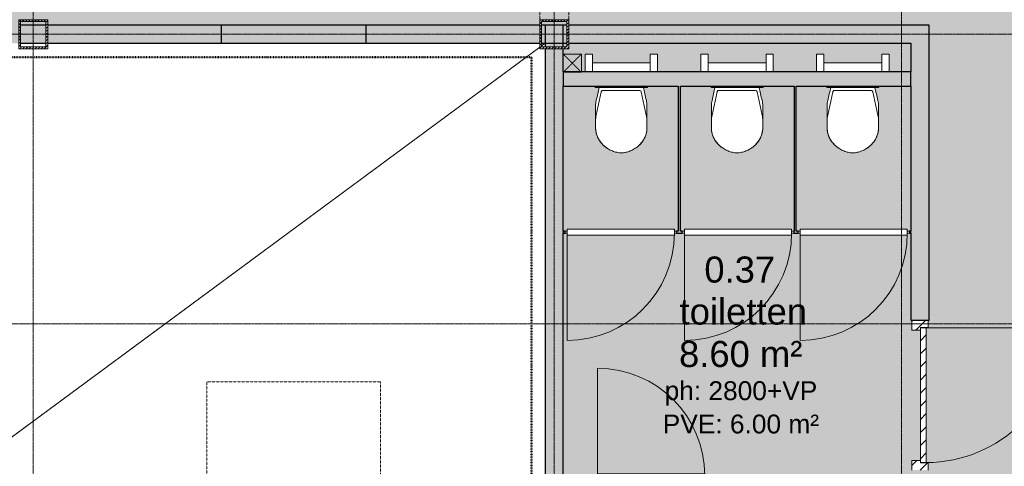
# Model space of a CAD drawing. Header units: millimetres. Extents: x -8912 to 113501, y 3237 to 48799.
# Tile 67 of 137: x 57720 to 64524, y 25116 to 28200. Entities that reach past the tile are written whole.
import ezdxf

# ---------------------------------------------------------------- set-up
doc = ezdxf.new("R2010")
doc.units = ezdxf.units.MM
for name, pattern in [('Hidden', [7.14375, 4.7625, -2.38125]), ('THO_brandwerende scheiding 30 min', [1.9, 0.7, -1.2]), ('THO_hhidden', [2.5, 1.5, -1]), ('THO_stramienlijn', [20, 17, -1.5, 0, -1.5])]:
    doc.linetypes.add(name, pattern=pattern)
for name, color, linetype, lineweight in [('A-AREA-IDEN', 7, 'Continuous', 13), ('A-AREA-PATT', 7, 'Continuous', 13), ('A-DETL-GENF', 7, 'Continuous', 13), ('A-DOOR', 7, 'Continuous', 13), ('A-GENM', 7, 'Continuous', 13), ('A-WALL', 7, 'Continuous', 25), ('A-WALL-PATT', 7, 'Continuous', 25), ('I-WALL', 7, 'Continuous', 18), ('P-SANR-FIXT', 7, 'Continuous', 13), ('S-COLS', 7, 'Continuous', 13), ('S-GRID', 7, 'Continuous', 13)]:
    doc.layers.add(name, color=color, linetype=linetype, lineweight=lineweight)
doc.layers.add('A-DETL', color=7, linetype='Continuous', lineweight=13, true_color=0x00a600)
doc.styles.add('Arial_2', font='arial.ttf', dxfattribs={"height": 180})
doc.styles.add('Arial_5', font='arial.ttf', dxfattribs={"height": 130})
pattern_1 = [(135, (25607.25, -39884.136), (-45.25483, -45.25483), [])]

# ---------------------------------------------------------------- blocks, each defined once
blk = doc.blocks.new('NLRS_33_GM_WPB_vloeropening schacht rechthoek_gen_tho - 10675x7875-2231571-01 1e verdieping _plotview_')
at = {"layer": 'A-GENM'}
for p, q in [((37.5, 27.7), (10637.5, 7847.3)), ((10650, 7856.6), (10675, 7875))]:
    blk.add_line(p, q, dxfattribs=at)
at = {"layer": 'A-GENM', "linetype": 'THO_hhidden'}
for p, q in [((37.5, 27.7), (10637.5, 7847.3)), ((10650, 7856.6), (10675, 7875))]:
    blk.add_line(p, q, dxfattribs=at)
blk = doc.blocks.new('NLRS_74_PF_UN_wandtoilet combinatie compleet hoog _950x2400_ 0l8atrse_gen_bcb - wandtoilet combinatie compleet hoog _950x2400_-1932330-01 1e verdieping _plotview_')
at = {"layer": 'P-SANR-FIXT'}
for p, q in [((-250, 0), (-200, 0)), ((-250, -122.5), (-250, 0)), ((-200, 0), (-200, -122.5)), ((200, 0), (250, 0)), ((200, -122.5), (200, 0)), ((250, 0), (250, -122.5)), ((-150, -60), (-200, -60)), ((-150, -60), (150, -60)), ((200, -60), (150, -60)), ((-180, -222.5), (-180, -229.8)), ((-180, -229.8), (-170, -229.8)), ((-180, -229.8), (-179.7, -229.8)), ((-138.2, -259.4), (-173, -420.9)), ((170, -229.8), (-170, -229.8)), ((128.4, -251.5), (-128.4, -251.5)), ((-114, -229.8), (-114, -231)), ((-114, -231), (-84.4, -231)), ((-84.4, -231), (-84.4, -229.8)), ((0.2, -231), (-84.4, -231)), ((-0.1, -231), (2.1, -231)), ((0.2, -231), (0.2, -229.8)), ((2.1, -229.8), (2.1, -231)), ((84.4, -231), (2.1, -231)), ((84.4, -229.8), (84.4, -231)), ((84.4, -231), (114, -231)), ((114, -229.8), (114, -231)), ((173, -420.9), (138.2, -259.4)), ((170, -229.8), (180, -229.8)), ((179.7, -229.8), (180, -229.8)), ((180, -229.8), (180, -222.5)), ((-177.5, -355.9), (-177.5, -365.7)), ((-177.5, -365.7), (-177.5, -463)), ((177.5, -365.7), (177.5, -355.9)), ((177.5, -463), (177.5, -365.7)), ((-177.5, -463), (-177.5, -507)), ((177.5, -507), (177.5, -463))]:
    blk.add_line(p, q, dxfattribs=at)
at = {"layer": 'P-SANR-FIXT', "flags": 128}
for points in [[(-141.3, -610.2), (-145.3, -605), (-149.1, -599.6), (-152.7, -594.1), (-156.1, -588.4), (-159.2, -582.6), (-162.1, -576.7), (-164.8, -570.6), (-167.2, -564.5), (-169.4, -558.3), (-171.3, -551.9), (-172.9, -545.6), (-174.4, -539.1), (-175.5, -532.6), (-176.4, -526.1), (-177, -519.5), (-177.4, -512.9), (-177.5, -507.1)], [(177.5, -507.1), (177.4, -513.6), (177, -520.2), (176.3, -526.8), (175.4, -533.3), (174.2, -539.8), (172.8, -546.3), (171.1, -552.6), (169.1, -559), (166.9, -565.2), (164.5, -571.3), (161.8, -577.3), (158.9, -583.2), (155.7, -589), (152.3, -594.7), (148.7, -600.2), (144.8, -605.6), (141.3, -610.2)], [(-127.2, -625.8), (-132.2, -620.7), (-137, -615.3), (-141.3, -610.2)], [(141.3, -610.2), (136.6, -615.8), (131.8, -621.1), (127.2, -625.8)], [(0, -682.5), (-7.9, -681.9), (-15.8, -680.9), (-23.6, -679.7), (-31.3, -678.1), (-39, -676.2), (-46.6, -674), (-54.2, -671.5), (-61.6, -668.7), (-68.9, -665.7), (-76, -662.3), (-83.1, -658.6), (-89.9, -654.7), (-96.6, -650.5), (-103.2, -646), (-109.5, -641.3), (-115.7, -636.3), (-121.6, -631.1), (-127.2, -625.8)], [(127.2, -625.8), (121.4, -631.3), (115.5, -636.5), (109.3, -641.5), (102.9, -646.2), (96.4, -650.6), (89.7, -654.8), (82.8, -658.8), (75.8, -662.4), (68.6, -665.8), (61.3, -668.8), (53.9, -671.6), (46.4, -674.1), (38.7, -676.3), (31.1, -678.2), (23.3, -679.7), (15.5, -681), (7.6, -681.9), (0, -682.5)]]:
    blk.add_lwpolyline(points, dxfattribs=at)
at = {"layer": 'P-SANR-FIXT'}
for centre, radius, start, end in [((-2407.3, 232.6), 2301.5, 346.11051, 348.40855), ((-128.4, -261.5), 10, 90, 167.83081), ((-128.4, -261.5), 10, 141.88721, 167.83081), ((-128.4, -261.5), 10, 90, 128.91541), ((128.4, -261.5), 10, 12.16919, 90), ((128.4, -261.5), 10, 38.11279, 90), ((2407.3, 232.6), 2301.5, 191.59145, 193.88949), ((-27.5, -355.9), 150, 166.11051, 180), ((27.5, -355.9), 150, 0, 13.88949), ((22.5, -463), 200, 167.83081, 180), ((-22.5, -463), 200, 360, 12.16919), ((-12.5, -507), 165, 180.00389, 209.78859), ((-12.5, -507.1), 165, 180, 193.99326), ((12.4, -507), 165, 330.21141, 359.99611), ((12.5, -507.1), 165, 346.00674, 360), ((-12.5, -507.1), 165, 198.5148, 208.01235), ((10, -489.3), 193.4, 211.02501, 267.02148), ((-12.5, -507.1), 165, 212.85975, 218.70628), ((-0.8, -497.7), 180, 218.70628, 225.40129), ((-10.1, -489.3), 193.4, 272.97852, 328.97499), ((0.8, -497.7), 180, 314.59871, 321.29372), ((12.5, -507.1), 165, 321.29372, 327.14025), ((12.5, -507.1), 165, 331.98765, 341.4852), ((11.8, -484.9), 198, 225.40129, 229.9115), ((-11.8, -484.9), 198, 310.0885, 314.59871)]:
    blk.add_arc(centre, radius, start, end, dxfattribs=at)
blk = doc.blocks.new('NLRS_32_DO_WPB_binnen deurkozijn hout_gen_tho - enkele deur_ rechtsdraaiend-V75-01 1e verdieping _plotview_')
at = {"layer": 'A-DOOR'}
h = blk.add_hatch(dxfattribs=at)
h.set_pattern_fill('FP_76', color=256, style=0, pattern_type=2)
h.set_pattern_definition(pattern_1)
h.paths.add_polyline_path([(-450, -54), (-467, -54), (-467, 0), (-517, 0), (-517, -114), (-450, -114)])
at = {"layer": 'A-GENM'}
h = blk.add_hatch(dxfattribs=at)
h.set_pattern_fill('FP_76', color=256, style=0, pattern_type=2)
h.set_pattern_definition(pattern_1)
h.paths.add_polyline_path([(517, -114), (517, 0), (467, 0), (467, -54), (450, -54), (450, -114), (465, -114)])
at = {"layer": 'A-DOOR'}
for p, q in [((-467, 0), (-517, 0)), ((-467, -54), (-467, 0)), ((467, -54), (467, 0)), ((467, 0), (517, 0)), ((-465, -54), (-467, -54)), ((-450, -114), (-450, -54)), ((450, -114), (450, -54)), ((465, -54), (467, -54)), ((-517, -114), (-450, -114)), ((517, -114), (450, -114))]:
    blk.add_line(p, q, dxfattribs=at)
blk = doc.blocks.new('NLRS_32_DO_UN_deur_gen_tho - dichte deur_ rechtsdraaiend-V76-01 1e verdieping _plotview_')
at = {"layer": 'A-GENM'}
h = blk.add_hatch(dxfattribs=at)
h.set_pattern_fill('FP_77', color=256, style=0, pattern_type=2)
h.set_pattern_definition([(135, (25607.25, -39870.136), (-45.25483, -45.25483), [])])
h.paths.add_polyline_path([(465, 0), (-465, 0), (-465, -40), (465, -40)])
at = {"layer": 'A-DETL-GENF'}
for p, q in [((-465, 0), (-465, 930)), ((-465, 0), (465, 0)), ((-465, -40), (-465, 0)), ((-465, -40), (465, -40)), ((465, -40), (465, 0))]:
    blk.add_line(p, q, dxfattribs=at)
blk.add_arc((-465, 0), 930, 360, 90, dxfattribs=at)
at = {"layer": 'A-GENM', "lineweight": 18}
for p, q in [((465, 0), (-465, 0)), ((-465, 0), (-465, -40)), ((465, -40), (465, 0)), ((-465, -40), (465, -40))]:
    blk.add_line(p, q, dxfattribs=at)
blk = doc.blocks.new('NLRS_28_SCO_UN_koker_gen_bcb - K200_200_12_5-V137-01 1e verdieping _plotview_')
at = {"layer": 'S-COLS'}
h = blk.add_hatch(dxfattribs=at)
h.set_pattern_fill('FP_140', color=256, style=0, pattern_type=2)
h.set_pattern_definition([(45, (-37299.636, -28100.02), (-21.213203, 21.213203), []), (45, (-37299.636, -28079.02), (-21.213203, 21.213203), [])])
h.paths.add_polyline_path([(100, -100), (100, 100), (-100, 100), (-100, -100), (-55.9, -100)])
h.paths.add_polyline_path([(-87.5, -87.5), (-87.5, 87.5), (87.5, 87.5), (87.5, -87.5), (-55.9, -87.5)])
at = {"layer": 'S-COLS', "lineweight": 18}
for p, q in [((-100, 100), (100, 100)), ((-100, -100), (-100, 100)), ((-87.5, 87.5), (-87.5, -87.5)), ((87.5, 87.5), (-87.5, 87.5)), ((87.5, -87.5), (87.5, 87.5)), ((100, 100), (100, -100)), ((100, -100), (-100, -100)), ((-87.5, -87.5), (87.5, -87.5))]:
    blk.add_line(p, q, dxfattribs=at)
blk = doc.blocks.new('NLRS_28_SCO_UN_koker_gen_bcb - K200_200_12_5-V138-01 1e verdieping _plotview_')
at = {"layer": 'S-COLS'}
h = blk.add_hatch(dxfattribs=at)
h.set_pattern_fill('FP_141', color=256, style=0, pattern_type=2)
h.set_pattern_definition([(45, (-33699.636, -28100.02), (-21.213203, 21.213203), []), (45, (-33699.636, -28079.02), (-21.213203, 21.213203), [])])
h.paths.add_polyline_path([(-100, -100), (100, -100), (100, 100), (-100, 100), (-100, 76.9)])
h.paths.add_polyline_path([(87.5, -87.5), (-87.5, -87.5), (-87.5, 87.5), (87.5, 87.5), (87.5, 76.9)])
at = {"layer": 'S-COLS', "lineweight": 18}
for p, q in [((-100, 100), (100, 100)), ((-100, -100), (-100, 100)), ((-87.5, 87.5), (-87.5, -87.5)), ((87.5, 87.5), (-87.5, 87.5)), ((87.5, -87.5), (87.5, 87.5)), ((100, 100), (100, -100)), ((100, -100), (-100, -100)), ((-87.5, -87.5), (87.5, -87.5))]:
    blk.add_line(p, q, dxfattribs=at)
blk = doc.blocks.new('NLRS_33_GM_WPB_vloeropening schacht rechthoek_gen_tho - 1200x1200 _daklicht_-2230806-01 1e verdieping _plotview_')
at = {"layer": 'A-GENM', "linetype": 'THO_hhidden'}
for p, q in [((1200, -1200), (1200, 0)), ((0, 0), (0, -1200)), ((1200, 0), (0, 0)), ((0, -1200), (1200, -1200))]:
    blk.add_line(p, q, dxfattribs=at)
blk = doc.blocks.new('NLRS_32_DO_WB_ontwerp binnendeurkozijn hout 9p2jp60z_gen_bcb - ontwerp binnendeurkozijn hout-2331165-01 1e verdieping _plotview_')
at = {"layer": 'A-DOOR'}
h = blk.add_hatch(dxfattribs=at)
h.set_pattern_fill('FP_165', color=256, style=0, pattern_type=2)
h.set_pattern_definition([(45, (-37759.636, -26732.51), (-45.25483, 45.25483), [])])
h.paths.add_polyline_path([(385, -7.5), (385, 7.5), (370, 7.5), (370, -7.5)])
for p, q in [((-385, 7.5), (-370, 7.5)), ((-370, -20), (-370, 20)), ((-370, 20), (370, 20)), ((-370, 7.5), (-370, -7.5)), ((370, 20), (370, -20)), ((370, -7.5), (370, 7.5)), ((370, 7.5), (385, 7.5)), ((-370, -7.5), (-385, -7.5)), ((-370, -747.5), (-370, -7.5)), ((370, -20), (-370, -20)), ((385, -7.5), (370, -7.5))]:
    blk.add_line(p, q, dxfattribs=at)
blk.add_arc((-370, -7.5), 740, 270, 0, dxfattribs=at)
blk = doc.blocks.new('NLRS_32_DO_WB_ontwerp binnendeurkozijn hout 9p2jp60z_gen_bcb - ontwerp binnendeurkozijn hout-V161-01 1e verdieping _plotview_')
at = {"layer": 'A-DOOR'}
h = blk.add_hatch(dxfattribs=at)
h.set_pattern_fill('FP_166', color=256, style=0, pattern_type=2)
h.set_pattern_definition([(45, (-38569.636, -26732.51), (-45.25483, 45.25483), [])])
h.paths.add_polyline_path([(385, -7.5), (385, 7.5), (370, 7.5), (370, -7.5)])
for p, q in [((-385, 7.5), (-370, 7.5)), ((-370, -20), (-370, 20)), ((-370, 20), (370, 20)), ((-370, 7.5), (-370, -7.5)), ((370, 20), (370, -20)), ((370, -7.5), (370, 7.5)), ((370, 7.5), (385, 7.5)), ((-370, -7.5), (-385, -7.5)), ((-370, -747.5), (-370, -7.5)), ((370, -20), (-370, -20)), ((385, -7.5), (370, -7.5))]:
    blk.add_line(p, q, dxfattribs=at)
blk.add_arc((-370, -7.5), 740, 270, 0, dxfattribs=at)
blk = doc.blocks.new('NLRS_32_DO_WB_ontwerp binnendeurkozijn hout 9p2jp60z_gen_bcb - ontwerp binnendeurkozijn hout-V162-01 1e verdieping _plotview_')
at = {"layer": 'A-DOOR'}
for p, q in [((-385, 7.5), (-370, 7.5)), ((-370, -20), (-370, 20)), ((-370, 20), (370, 20)), ((-370, 7.5), (-370, -7.5)), ((370, 20), (370, -20)), ((370, -7.5), (370, 7.5)), ((370, 7.5), (385, 7.5)), ((-370, -7.5), (-385, -7.5)), ((-370, -747.5), (-370, -7.5)), ((370, -20), (-370, -20)), ((385, -7.5), (370, -7.5))]:
    blk.add_line(p, q, dxfattribs=at)
blk.add_arc((-370, -7.5), 740, 270, 0, dxfattribs=at)
blk = doc.blocks.new('NLRS_32_DO_WB_ontwerp binnendeurkozijn hout 9p2jp60z_gen_bcb - ontwerp binnendeurkozijn hout-V171-01 1e verdieping _plotview_')
at = {"layer": 'A-DOOR'}
h = blk.add_hatch(dxfattribs=at)
h.set_pattern_fill('FP_174', color=256, style=0, pattern_type=2)
h.set_pattern_definition([(45, (-37969.636, -25045.25), (-45.25483, 45.25483), [])])
h.paths.add_polyline_path([(385, -7.5), (385, 7.5), (370, 7.5), (370, -7.5)])
for p, q in [((-370, 747.5), (-370, 7.5)), ((-370, 7.5), (-385, 7.5)), ((370, 20), (-370, 20)), ((-370, 20), (-370, -20)), ((-370, -7.5), (-370, 7.5)), ((370, -20), (370, 20)), ((385, 7.5), (370, 7.5)), ((370, 7.5), (370, -7.5)), ((-385, -7.5), (-370, -7.5)), ((-370, -20), (370, -20)), ((370, -7.5), (385, -7.5))]:
    blk.add_line(p, q, dxfattribs=at)
blk.add_arc((-370, 7.5), 740, 360, 90, dxfattribs=at)
blk = doc.blocks.new('NLRS_33_GM_WPB_vloeropening schacht rechthoek_gen_tho - 125x125-2338696-01 1e verdieping _plotview_')
at = {"layer": 'A-GENM', "linetype": 'THO_hhidden', "true_color": 0xc8fac8}
blk.add_hatch(color=254, dxfattribs=at).paths.add_polyline_path([(125, -125), (125, 0), (0, 0), (0, -125)])
at = {"layer": 'A-GENM'}
for p, q in [((125, 0), (0, 0)), ((0, 0), (0, -125)), ((125, -125), (125, 0)), ((0, -125), (125, -125))]:
    blk.add_line(p, q, dxfattribs=at)
at = {"layer": 'A-GENM', "linetype": 'THO_hhidden'}
for p, q in [((0, 0), (0, -125)), ((125, 0), (0, 0)), ((0, 0), (125, -125)), ((0, -125), (125, 0)), ((125, -125), (125, 0)), ((0, -125), (125, -125))]:
    blk.add_line(p, q, dxfattribs=at)

msp = doc.modelspace()

# ---------------------------------------------------------------- hatches: boundary and pattern name
at = {"layer": 'A-AREA-PATT', "true_color": 0xf6e6fa}
h = msp.add_hatch(color=7, dxfattribs=at)
h.paths.add_polyline_path([(64099.0353158, 15804.3693044), (65929.0353158, 15804.3693044), (65929.0353158, 15861.3693044), (65996.0353158, 15861.3693044), (65996.0353158, 15866.8693044), (67951.5353158, 15866.8693044), (67951.5353158, 17666.8693044), (68551.5353158, 17666.8693044), (68551.5353158, 18966.0111644), (68557.0353158, 18966.0111644), (68557.0353158, 19033.0111644), (68614.0353158, 19033.0111644), (68614.0353158, 19933.0111644), (68557.0353158, 19933.0111644), (68557.0353158, 20000.0111644), (68514.0353158, 20000.0321658), (68514.0353158, 20037.5), (66024.0353158, 20037.5), (66024.0353158, 22073.5), (66029.5353158, 22073.5), (66029.5353158, 22123.5), (66083.5353158, 22123.5), (66083.5353158, 22125.5), (66043.5353158, 22125.5), (66043.5353158, 23055.5), (66083.5353158, 23055.5), (66083.5353158, 23057.5), (66029.5353158, 23057.5), (66029.5353158, 23107.5), (66024.0353158, 23107.5), (66024.0353158, 25090.25), (66029.5353158, 25090.25), (66029.5353158, 25140.25), (66083.5353158, 25140.25), (66083.5353158, 25142.25), (66043.5353158, 25142.25), (66043.5353158, 26072.25), (66083.5353158, 26072.25), (66083.5353158, 26074.25), (66029.5353158, 26074.25), (66029.5353158, 26124.25), (66024.0353158, 26124.25), (66024.0353158, 28200), (67226.5353158, 28200), (67226.5353158, 28201.5), (67961.5353158, 28201.5), (67961.5353158, 28200), (68714.0353158, 28200.0209407), (68714.0353158, 28162.5), (72114.0353158, 28162.5), (72114.0353158, 28200.0209407), (72314.0353158, 28200.0209407), (72314.0353158, 28162.5), (75714.0353158, 28162.5), (75714.0353158, 28200.0209407), (75757.0353158, 28200.0209407), (75757.0353158, 28266.9999392), (75814.0353158, 28266.9999392), (75814.0353158, 29166.9999392), (75757.0353158, 29166.9999392), (75757.0353158, 29233.9999392), (75751.5353158, 29233.9999392), (75751.5353158, 30037.5), (65656.8880595, 30037.5), (65656.8880595, 30100), (64256.8880595, 30100), (64256.8880595, 30037.5), (54276.5353158, 30037.5), (54276.5353158, 29234), (54271.0353158, 29234), (54271.0353158, 29167), (54214.0353158, 29167), (54214.0353158, 28267), (54271.0353158, 28267), (54271.0353158, 28200.0208799), (54314.0353158, 28200), (54314.0353158, 28162.5), (57714.0353158, 28162.5), (57714.0353158, 28200.0208799), (57914.0353158, 28200.0208799), (57914.0353158, 28162.5), (61314.0353158, 28162.5), (61314.0353158, 28200.0208799), (61514.0353158, 28200.0208799), (61514.0353158, 28162.5), (64004.0353158, 28162.5), (64004.0353158, 26124.25), (63998.5353158, 26124.25), (63998.5353158, 26074.25), (63944.5353158, 26074.25), (63944.5353158, 26072.25), (63984.5353158, 26072.25), (63984.5353158, 25142.25), (63944.5353158, 25142.25), (63944.5353158, 25140.25), (63998.5353158, 25140.25), (63998.5353158, 25090.25), (64004.0353158, 25090.25), (64004.0353158, 23107.5), (63998.5353158, 23107.5), (63998.5353158, 23057.5), (63944.5353158, 23057.5), (63944.5353158, 23055.5), (63984.5353158, 23055.5), (63984.5353158, 22125.5), (63944.5353158, 22125.5), (63944.5353158, 22123.5), (63998.5353158, 22123.5), (63998.5353158, 22073.5), (64004.0353158, 22073.5), (64004.0353158, 20037.5), (61514.0353158, 20037.4999392), (61514.0353158, 20000.032105), (61314.0353158, 20000.032105), (61314.0353158, 20037.5), (57914.0353158, 20037.5), (57914.0353158, 20000.032105), (57714.0353158, 20000.032105), (57714.0353158, 20037.5), (54314.0353158, 20037.5), (54314.0353158, 20000.032105), (54271.0353158, 20000.0112251), (54271.0353158, 19933.0112251), (54214.0353158, 19933.0112251), (54214.0353158, 19033.0112251), (54271.0353158, 19033.0112251), (54271.0353158, 18966.0112251), (54276.5353158, 18966.0112251), (54276.5353158, 18162.5), (54314.0353158, 18162.5), (54314.0353158, 18100), (55714.0353158, 18100), (55714.0353158, 18162.5), (57914.0353158, 18162.5), (57914.0353158, 18157), (57981.0353158, 18157), (57981.0353158, 18100), (59811.0353158, 18100), (59811.0353158, 18157), (59878.0353158, 18157), (59878.0353158, 18162.5), (61476.5353158, 18162.5), (61476.5353158, 17666.8693044), (62076.5353158, 17666.8693044), (62076.5353158, 15866.8693044), (64032.0353158, 15866.8693044), (64032.0353158, 15861.3693044), (64099.0353158, 15861.3693044)])
h.paths.add_polyline_path([(65682.653845, 17066.8693044), (63619.0353158, 17066.8693044), (63619.0353158, 18266.8693044), (66409.0353158, 18266.8693044), (66409.0353158, 17066.8693044), (66058.8736123, 17066.8693044)])
h.paths.add_polyline_path([(61428.2416161, 20012.532105), (61501.5353158, 20012.532105), (61501.5353158, 20037.4999392), (61326.5353158, 20037.5), (61326.5353158, 20012.532105), (61414.0353158, 20012.532105)])
h.paths.add_polyline_path([(57726.5353158, 20012.532105), (57901.5353158, 20012.532105), (57901.5353158, 20037.5), (57726.5353158, 20037.5)])
h.paths.add_polyline_path([(54301.5353158, 20012.532105), (54301.5353158, 20037.5), (54276.5353158, 20037.5), (54276.5353158, 20012.532105)])
h.paths.add_polyline_path([(68549.7226902, 20012.5321658), (68551.5353158, 20012.5321658), (68551.5353158, 20037.5), (68526.5353158, 20037.5), (68526.5353158, 20012.5321658)])
h.paths.add_polyline_path([(63944.5353158, 22140.5), (63944.5353158, 23040.5), (63941.5353158, 23040.5), (63941.5353158, 22140.5)])
h.paths.add_polyline_path([(66083.5353158, 22140.5), (66086.5353158, 22140.5), (66086.5353158, 23040.5), (66083.5353158, 23040.5)])
h.paths.add_polyline_path([(63941.5353158, 25157.25), (63944.5353158, 25157.25), (63944.5353158, 26057.25), (63941.5353158, 26057.25), (63941.5353158, 25832.9106568)])
h.paths.add_polyline_path([(66083.5353158, 25157.25), (66086.5353158, 25157.25), (66086.5353158, 26057.25), (66083.5353158, 26057.25), (66083.5353158, 25249.8037543)])
h.paths.add_polyline_path([(61476.5353158, 28162.5), (61501.5353158, 28162.5), (61501.5353158, 28187.5208799), (61326.5353158, 28187.5208799), (61326.5353158, 28162.5), (61414.0353158, 28162.5)])
h.paths.add_polyline_path([(75751.5353158, 28162.5), (75751.5353158, 28187.5209407), (75726.5353158, 28187.5209407), (75726.5353158, 28162.5)])
h.paths.add_polyline_path([(57901.5353158, 28162.5), (57901.5353158, 28187.5208799), (57726.5353158, 28187.5208799), (57726.5353158, 28162.5)])
h.paths.add_polyline_path([(72301.5353158, 28162.5), (72301.5353158, 28187.5209407), (72126.5353158, 28187.5209407), (72126.5353158, 28162.5)])
h.paths.add_polyline_path([(54301.5353158, 28162.5), (54301.5353158, 28187.5208799), (54276.5353158, 28187.5208799), (54276.5353158, 28162.5)])
h.paths.add_polyline_path([(68701.5353158, 28162.5), (68701.5353158, 28187.5209407), (68546.5353158, 28187.5209407), (68546.5353158, 28162.5), (68676.5359307, 28162.5)])
h.paths.add_polyline_path([(67891.3404525, 28206.5), (67888.6771263, 28209), (67892.369833, 28207.5750321)])
h.paths.add_polyline_path([(67310.7164249, 28204), (67301.1036467, 28205.0448705), (67294.5864211, 28206.5), (67299.8703833, 28208.5798247), (67301.1036467, 28207.626292), (67306.4840599, 28208.3048714), (67319.1811549, 28209), (67885.046864, 28207.9337606), (67891.3404525, 28206.5), (67885.046864, 28204.5885316), (67881.5865717, 28205.1502384), (67872.6538946, 28204.6959378), (67871.2495773, 28204.8117748), (67865.5549835, 28204), (67311.4313755, 28204)])
h.paths.add_polyline_path([(67809.0353158, 28321.5), (67738.3246377, 28392.2106781), (67759.0353158, 28408.1025404), (67783.1534113, 28418.0925826), (67809.0353158, 28421.5), (67834.9172203, 28418.0925826), (67859.0353158, 28408.1025404), (67879.7459939, 28392.2106781), (67810.9273674, 28323.3920516)])
h.paths.add_polyline_path([(67809.0353158, 28221.5), (67783.1534113, 28224.9074174), (67759.0353158, 28234.8974596), (67738.3246377, 28250.7893219), (67809.0353158, 28321.5), (67879.7459939, 28250.7893219), (67859.0353158, 28234.8974596), (67834.9172203, 28224.9074174)])
h.paths.add_polyline_path([(67357.2403966, 28271.5), (67270.6378562, 28321.5), (67357.2403966, 28371.5), (67357.2403966, 28323.3920516)])
at = {"layer": 'A-AREA-PATT', "true_color": 0xf1dadb}
h = msp.add_hatch(color=254, dxfattribs=at)
h.paths.add_polyline_path([(62356.1181943, 24162.5), (62671.5353158, 24162.5), (62671.5353158, 25037.7500608), (62454.0353158, 25037.7500608), (62454.0353158, 25025.2500608), (61714.0353158, 25025.2500608), (61714.0353158, 25037.7500608), (61699.0353158, 25037.7500608), (61699.0353158, 24724.6554128), (61706.3604629, 24723.6564086), (61706.3604629, 24697.7819448), (61772.1465128, 24712.2529157), (61814.2674233, 24721.3956375), (61842.2597875, 24722.4961545), (61989.0353158, 24721.880061), (62026.0014896, 24716.949411), (62065.5685189, 24700.6875608), (62077.4267188, 24692.1495132), (62086.7656977, 24686.2558636), (62102.7805851, 24671.6502374), (62131.7078016, 24634.4925494), (62151.497083, 24587.8212326), (62156.2283826, 24564.5433963), (62159.0314096, 24544.9712154), (62150.5834937, 24497.9407058), (62131.3300268, 24455.0158176), (62102.3741546, 24417.8169161), (62086.7656977, 24403.7364454), (62055.4105321, 24383.948805), (62020.4286914, 24371.6619034), (61983.5841439, 24367.4961545), (61814.2674233, 24368.5966715), (61788.4934069, 24373.7910193), (61723.4629277, 24388.6637124), (61706.3604629, 24392.2103643), (61706.3604629, 24365.3368963), (61699.0353158, 24365.3368963), (61699.0353158, 24162.5), (62023.4646293, 24162.5)])
h.paths.add_polyline_path([(63686.7324546, 24492.5), (63879.0353158, 24492.5), (63879.0353158, 25090.25), (63884.5353158, 25090.25), (63884.5353158, 25157.25), (63941.5353158, 25157.25), (63941.5353158, 26057.25), (63884.5353158, 26057.25), (63884.5353158, 26124.25), (63879.0353158, 26124.25), (63879.0353158, 26725.0112859), (63854.0353158, 26725.0112859), (63854.0353158, 26712.5112859), (63114.0353158, 26712.5112859), (63114.0353158, 26725.0112859), (63054.0353158, 26725.0112859), (63054.0353158, 26712.5112859), (62314.0353158, 26712.5112859), (62314.0353158, 26725.0112859), (62244.0353158, 26725.0112859), (62244.0353158, 26712.5112859), (61504.0353158, 26712.5112859), (61504.0353158, 26725.0112859), (61476.5353158, 26725.0112859), (61476.5353158, 25052.7500608), (61714.0353158, 25052.7500608), (61714.0353158, 25065.2500608), (62454.0353158, 25065.2500608), (62454.0353158, 25052.7500608), (62796.5353158, 25052.7500608), (62796.5353158, 24492.5), (63026.5115633, 24493.1312865), (63020.2727098, 24583.8713926), (63020.9271268, 24704.4532717), (63024.1918134, 24756.6671056), (63026.5140644, 24780.0714643), (63032.5746638, 24803.5460674), (63047.1585577, 24829.8550402), (63069.2433878, 24852.8808779), (63076.9736306, 24859.0425366), (63084.7423943, 24863.7763156), (63089.6792159, 24866.2173561), (63108.5746515, 24874.4646792), (63139.02527, 24879.7719563), (63316.4558673, 24884.6922156), (63386.0593033, 24882.9613703), (63416.0247636, 24881.2295491), (63454.6102264, 24878.9592666), (63485.0254053, 24872.4714829), (63513.0350342, 24857.3893893), (63530.0158274, 24842.4828832), (63546.620111, 24821.0461288), (63557.5673464, 24797.0533235), (63563.3413969, 24766.8236907), (63568.6438999, 24652.0463062), (63567.551467, 24581.8240829), (63562.3296194, 24492.5), (63568.7800096, 24492.5)])
h.paths.add_polyline_path([(63046.6630013, 24829.303047), (63054.1941443, 24838.6732556), (63047.1147001, 24829.8550402)])
h.paths.add_polyline_path([(63879.0353158, 26740.0112859), (63879.0353158, 27740.0112859), (63657.0949277, 27740.0112859), (63656.0959235, 27732.6861388), (63630.2214597, 27732.6861388), (63644.6924306, 27666.900089), (63653.8351524, 27624.7791784), (63654.9356694, 27590.8975237), (63654.3195759, 27450.0112859), (63649.3889259, 27413.0451121), (63633.1270757, 27373.4780828), (63627.6620703, 27366.4893746), (63618.6953785, 27352.280904), (63604.0897523, 27336.2660166), (63566.9320643, 27307.3388001), (63520.2607475, 27287.5495188), (63496.9829112, 27282.8182192), (63477.4107303, 27280.0151922), (63430.3802207, 27288.463108), (63387.4553325, 27307.7165749), (63350.256431, 27336.6724471), (63336.1759603, 27352.280904), (63316.3883199, 27383.6360696), (63304.1014183, 27418.6179103), (63299.9356694, 27455.4624578), (63301.0361864, 27624.7791784), (63306.2305342, 27650.5531948), (63321.1032273, 27715.5836741), (63324.6498792, 27732.6861388), (63297.7764112, 27732.6861388), (63297.7764112, 27740.0112859), (63086.5353158, 27740.0112859), (63086.5353158, 26740.0112859), (63114.0353158, 26740.0112859), (63114.0353158, 26752.5112859), (63854.0353158, 26752.5112859), (63854.0353158, 26740.0112859), (63869.0353158, 26740.0112859)])
h.paths.add_polyline_path([(61504.0353158, 26740.0112859), (61504.0353158, 26752.5112859), (62244.0353158, 26752.5112859), (62244.0353158, 26740.0112859), (62271.5353158, 26740.0112859), (62271.5353158, 27740.0112859), (62057.0949277, 27740.0112859), (62056.0959235, 27732.6861388), (62030.2214597, 27732.6861388), (62044.6924306, 27666.900089), (62053.8351524, 27624.7791784), (62054.9356694, 27590.8975237), (62054.3195759, 27450.0112859), (62049.3889259, 27413.0451121), (62033.1270757, 27373.4780828), (62023.4646293, 27359.8381793), (62018.6953785, 27352.280904), (62004.0897523, 27336.2660166), (61966.9320643, 27307.3388001), (61920.2607475, 27287.5495188), (61896.9829112, 27282.8182192), (61877.4107303, 27280.0151922), (61830.3802207, 27288.463108), (61787.4553325, 27307.7165749), (61750.256431, 27336.6724471), (61736.1759603, 27352.280904), (61716.3883199, 27383.6360696), (61703.9167648, 27420.2509969), (61699.9356694, 27455.4624578), (61701.0361864, 27624.7791784), (61706.2305342, 27650.5531948), (61721.1032273, 27715.5836741), (61724.6498792, 27732.6861388), (61697.7764112, 27732.6861388), (61697.7764112, 27740.0112859), (61476.5353158, 27740.0112859), (61476.5353158, 26740.0112859), (61489.0353158, 26740.0112859)])
h.paths.add_polyline_path([(62314.0353158, 26740.0112859), (62314.0353158, 26752.5112859), (63054.0353158, 26752.5112859), (63054.0353158, 26740.0112859), (63071.5353158, 26740.0112859), (63071.5353158, 27740.0112859), (62857.0949277, 27740.0112859), (62856.0959235, 27732.6861388), (62830.2214597, 27732.6861388), (62844.6924306, 27666.900089), (62853.8351524, 27624.7791784), (62854.9356694, 27590.8975237), (62854.3195759, 27450.0112859), (62849.3889259, 27413.0451121), (62833.1270757, 27373.4780828), (62827.6620703, 27366.4893746), (62818.6953785, 27352.280904), (62804.0897523, 27336.2660166), (62766.9320643, 27307.3388001), (62720.2607475, 27287.5495188), (62702.0805327, 27283.5502244), (62677.4107303, 27280.0151922), (62630.3802207, 27288.463108), (62587.4553325, 27307.7165749), (62550.256431, 27336.6724471), (62536.1759603, 27352.280904), (62516.3883199, 27383.6360696), (62504.1014183, 27418.6179103), (62499.9356694, 27455.4624578), (62501.0361864, 27624.7791784), (62506.2305342, 27650.5531948), (62522.4449769, 27722.0537832), (62524.6498792, 27732.6861388), (62497.7764112, 27732.6861388), (62497.7764112, 27740.0112859), (62286.5353158, 27740.0112859), (62286.5353158, 26740.0112859), (62299.0353158, 26740.0112859)])
h.paths.add_polyline_path([(62356.1181943, 27840.0112859), (62427.4395757, 27840.0112859), (62427.4395757, 27962.5112859), (62477.4395757, 27962.5112859), (62477.4395757, 27902.5112859), (62877.4395757, 27902.5112859), (62877.4395757, 27962.5112859), (62927.4395757, 27962.5112859), (62927.4395757, 27840.0112859), (63227.4395757, 27840.0112859), (63227.4395757, 27962.5112859), (63277.4395757, 27962.5112859), (63277.4395757, 27902.5112859), (63677.4395757, 27902.5112859), (63677.4395757, 27962.5112859), (63727.4395757, 27962.5112859), (63727.4395757, 27840.0112859), (63879.0353158, 27840.0112859), (63879.0353158, 28037.5), (61514.0353158, 28037.5), (61514.0353158, 28000.0208799), (61476.5353158, 28000.0208799), (61476.5353158, 27962.5000608), (61601.5353158, 27962.5000608), (61601.5353158, 27840.0112859), (61627.4395757, 27840.0112859), (61627.4395757, 27962.5112859), (61677.4395757, 27962.5112859), (61677.4395757, 27902.5112859), (62077.4395757, 27902.5112859), (62077.4395757, 27962.5112859), (62127.4395757, 27962.5112859), (62127.4395757, 27840.0112859), (62286.5353158, 27840.0112859)])
h.paths.add_polyline_path([(61501.5353158, 28012.5208799), (61501.5353158, 28037.5), (61476.5353158, 28037.5), (61476.5353158, 28012.5208799)])
at = {"layer": 'A-WALL-PATT', "lineweight": 18, "true_color": 0xafafaf}
h = msp.add_hatch(color=253, dxfattribs=at)
h.paths.add_polyline_path([(57714.0353158, 28037.5), (57714.0353158, 28162.5), (56514.0353158, 28162.5), (56514.0353158, 28037.5)])
h.paths.add_polyline_path([(57914.0353158, 28037.5), (59114.0353158, 28037.5), (59114.0353158, 28162.5), (57914.0353158, 28162.5)])
h.paths.add_polyline_path([(57726.5353158, 28037.5), (57901.5353158, 28037.5), (57901.5353158, 28162.5), (57726.5353158, 28162.5)])
at = {"layer": 'A-WALL-PATT', "lineweight": 18, "true_color": 0xd7e6e6}
msp.add_hatch(color=254, dxfattribs=at).paths.add_polyline_path([(60114.0353158, 28037.5), (60114.0353158, 28162.5), (59114.0353158, 28162.5), (59114.0353158, 28037.5), (59694.8896738, 28037.5)])
at = {"layer": 'A-WALL-PATT', "lineweight": 18, "true_color": 0xafafaf}
h = msp.add_hatch(color=253, dxfattribs=at)
h.paths.add_polyline_path([(63879.0353158, 28037.5), (64004.0353158, 28037.5), (64004.0353158, 28162.5), (61514.0353158, 28162.5), (61514.0353158, 28037.5), (63686.7324546, 28037.5)])
h.paths.add_polyline_path([(61358.1574991, 28037.5), (61501.5353158, 28037.5), (61501.5353158, 28162.5), (61326.5353158, 28162.5), (61326.5353158, 28037.5)])
h.paths.add_polyline_path([(61025.503934, 28037.5), (61314.0353158, 28037.5), (61314.0353158, 28162.5), (60114.0353158, 28162.5), (60114.0353158, 28037.5)])
h = msp.add_hatch(color=253, dxfattribs=at)
h.paths.add_polyline_path([(61476.5353158, 20037.4999392), (61476.5353158, 20187.532105), (61351.5353158, 20187.532105), (61351.5353158, 20037.4999392), (61358.1574991, 20037.4999392)])
h.paths.add_polyline_path([(61366.0472321, 20200.032105), (61476.5353158, 20200.032105), (61476.5353158, 28000.0208799), (61351.5353158, 28000.0208799), (61351.5353158, 20200.032105), (61358.1574991, 20200.032105)])
h.paths.add_polyline_path([(61364.5770808, 28012.5208799), (61476.5353158, 28012.5208799), (61476.5353158, 28162.5), (61351.5353158, 28162.5), (61351.5353158, 28012.5208799), (61358.1574991, 28012.5208799)])
h = msp.add_hatch(color=253, dxfattribs=at)
h.paths.add_polyline_path([(64004.0353158, 20037.5), (64004.0353158, 22073.5), (63879.0353158, 22073.5), (63879.0353158, 20037.5)])
h.paths.add_polyline_path([(64004.0353158, 23107.5), (64004.0353158, 25090.25), (63879.0353158, 25090.25), (63879.0353158, 23107.5)])
h.paths.add_polyline_path([(63879.0353158, 26124.25), (64004.0353158, 26124.25), (64004.0353158, 28037.5), (63879.0353158, 28037.5), (63879.0353158, 26725.0112859)])
for points in [[(63879.0353158, 27740.0112859), (63879.0353158, 27840.0112859), (61476.5353158, 27840.0112859), (61476.5353158, 27740.0112859), (63686.7324546, 27740.0112859)], [(62286.5353158, 26740.0112859), (62286.5353158, 27740.0112859), (62271.5353158, 27740.0112859), (62271.5353158, 26740.0112859)], [(63071.5353158, 26740.0112859), (63086.5353158, 26740.0112859), (63086.5353158, 27740.0112859), (63071.5353158, 27740.0112859), (63071.5353158, 27004.9019014)]]:
    msp.add_hatch(color=253, dxfattribs=at).paths.add_polyline_path(points)
h = msp.add_hatch(color=253, dxfattribs=at)
h.paths.add_polyline_path([(63879.0353158, 26725.0112859), (63879.0353158, 26740.0112859), (63869.0353158, 26740.0112859), (63869.0353158, 26725.0112859)])
h.paths.add_polyline_path([(62286.5353158, 26725.0112859), (62299.0353158, 26725.0112859), (62299.0353158, 26740.0112859), (62259.0353158, 26740.0112859), (62259.0353158, 26725.0112859), (62271.5353158, 26725.0112859)])
h.paths.add_polyline_path([(63069.0353158, 26725.0112859), (63099.0353158, 26725.0112859), (63099.0353158, 26740.0112859), (63069.0353158, 26740.0112859)])
h.paths.add_polyline_path([(61489.0353158, 26725.0112859), (61489.0353158, 26740.0112859), (61476.5353158, 26740.0112859), (61476.5353158, 26725.0112859)])

# ---------------------------------------------------------------- linework, layer by layer
at = {"layer": 'A-DETL', "color": 7, "linetype": 'THO_hhidden', "lineweight": 18}
for p, q in [((61314.0353158, 30037.5), (61314.0353158, 28200.0208799)), ((61514.0353158, 30037.5), (61514.0353158, 28200.0208799))]:
    msp.add_line(p, q, dxfattribs=at)
at = {"layer": 'A-DETL', "color": 1, "linetype": 'THO_brandwerende scheiding 30 min', "lineweight": 50, "true_color": 0xff0000}
for p, q in [((54094.0353158, 27942.5000608), (61256.5353158, 27942.5000608)), ((61256.5353158, 27942.5000608), (61256.5353158, 19937.4999392))]:
    msp.add_line(p, q, dxfattribs=at)
at = {"layer": 'A-WALL'}
for p, q in [((61476.5353158, 27840.0112859), (61476.5353158, 27740.0112859)), ((63879.0353158, 27740.0112859), (63879.0353158, 27840.0112859)), ((61476.5353158, 26740.0112859), (61476.5353158, 26725.0112859)), ((63879.0353158, 26725.0112859), (63879.0353158, 26740.0112859))]:
    msp.add_line(p, q, dxfattribs=at)
at = {"layer": 'I-WALL', "lineweight": 25}
for p, q in [((57901.5353158, 28162.5), (57726.5353158, 28162.5)), ((61314.0353158, 28162.5), (57914.0353158, 28162.5)), ((59114.0353158, 28037.5), (59114.0353158, 28162.5)), ((60114.0353158, 28037.5), (60114.0353158, 28162.5)), ((61501.5353158, 28162.5), (61326.5353158, 28162.5)), ((61351.5353158, 28162.5), (61351.5353158, 28012.5208799)), ((61476.5353158, 28012.5208799), (61476.5353158, 28162.5)), ((64004.0353158, 28162.5), (61514.0353158, 28162.5)), ((64004.0353158, 26124.25), (64004.0353158, 28162.5)), ((57726.5353158, 28037.5), (57901.5353158, 28037.5)), ((57914.0353158, 28037.5), (61314.0353158, 28037.5)), ((61326.5353158, 28037.5), (61501.5353158, 28037.5)), ((61514.0353158, 28037.5), (63879.0353158, 28037.5)), ((63879.0353158, 28037.5), (63879.0353158, 27840.0112859)), ((61351.5353158, 28000.0208799), (61351.5353158, 20200.032105)), ((61476.5353158, 27840.0112859), (61476.5353158, 28000.0208799)), ((63879.0353158, 27840.0112859), (61476.5353158, 27840.0112859)), ((61476.5353158, 26740.0112859), (61476.5353158, 27740.0112859)), ((61476.5353158, 27740.0112859), (62271.5353158, 27740.0112859)), ((62271.5353158, 27740.0112859), (62271.5353158, 26740.0112859)), ((62286.5353158, 27740.0112859), (63071.5353158, 27740.0112859)), ((62286.5353158, 26740.0112859), (62286.5353158, 27740.0112859)), ((63071.5353158, 27740.0112859), (63071.5353158, 26740.0112859)), ((63086.5353158, 27740.0112859), (63879.0353158, 27740.0112859)), ((63086.5353158, 26740.0112859), (63086.5353158, 27740.0112859)), ((63879.0353158, 27740.0112859), (63879.0353158, 26740.0112859)), ((61489.0353158, 26740.0112859), (61476.5353158, 26740.0112859)), ((61489.0353158, 26725.0112859), (61489.0353158, 26740.0112859)), ((62271.5353158, 26740.0112859), (62259.0353158, 26740.0112859)), ((62259.0353158, 26740.0112859), (62259.0353158, 26725.0112859)), ((62299.0353158, 26740.0112859), (62286.5353158, 26740.0112859)), ((62299.0353158, 26725.0112859), (62299.0353158, 26740.0112859)), ((63071.5353158, 26740.0112859), (63069.0353158, 26740.0112859)), ((63069.0353158, 26740.0112859), (63069.0353158, 26725.0112859)), ((63099.0353158, 26740.0112859), (63086.5353158, 26740.0112859)), ((63099.0353158, 26725.0112859), (63099.0353158, 26740.0112859)), ((63879.0353158, 26740.0112859), (63869.0353158, 26740.0112859)), ((63869.0353158, 26740.0112859), (63869.0353158, 26725.0112859)), ((61476.5353158, 25052.7500608), (61476.5353158, 26725.0112859)), ((61476.5353158, 26725.0112859), (61489.0353158, 26725.0112859)), ((62259.0353158, 26725.0112859), (62299.0353158, 26725.0112859)), ((63069.0353158, 26725.0112859), (63099.0353158, 26725.0112859)), ((63869.0353158, 26725.0112859), (63879.0353158, 26725.0112859)), ((63879.0353158, 26725.0112859), (63879.0353158, 26124.25)), ((63879.0353158, 26124.25), (64004.0353158, 26124.25))]:
    msp.add_line(p, q, dxfattribs=at)
at = {"layer": 'S-GRID', "color": 5, "linetype": 'THO_stramienlijn', "true_color": 0x0000ff}
for p, q in [((57814.0353158, 4950), (57814.0353158, 42050)), ((61414.0353158, 4950), (61414.0353158, 42050)), ((63814.0353158, 4950), (63814.0353158, 42050)), ((22619.0885135, 28100), (107144.8050682, 28100)), ((22619.0885135, 26100), (107144.8050682, 26100))]:
    msp.add_line(p, q, dxfattribs=at)

# ---------------------------------------------------------------- block references
at = {"layer": 'A-DETL-GENF', "rotation": 269.9999999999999}
msp.add_blockref('NLRS_32_DO_UN_deur_gen_tho - dichte deur_ rechtsdraaiend-V76-01 1e verdieping _plotview_', (63984.5353158, 25607.25), dxfattribs=at)
at = {"layer": 'A-DOOR'}
for name, p in [('NLRS_32_DO_WB_ontwerp binnendeurkozijn hout 9p2jp60z_gen_bcb - ontwerp binnendeurkozijn hout-2331165-01 1e verdieping _plotview_', (61874.0353158, 26732.5112859)), ('NLRS_32_DO_WB_ontwerp binnendeurkozijn hout 9p2jp60z_gen_bcb - ontwerp binnendeurkozijn hout-V161-01 1e verdieping _plotview_', (62684.0353158, 26732.5112859)), ('NLRS_32_DO_WB_ontwerp binnendeurkozijn hout 9p2jp60z_gen_bcb - ontwerp binnendeurkozijn hout-V162-01 1e verdieping _plotview_', (63484.0353158, 26732.5112859)), ('NLRS_32_DO_WB_ontwerp binnendeurkozijn hout 9p2jp60z_gen_bcb - ontwerp binnendeurkozijn hout-V171-01 1e verdieping _plotview_', (62084.0353158, 25045.2500608))]:
    msp.add_blockref(name, p, dxfattribs=at)
at = {"layer": 'A-DOOR', "rotation": 269.9999999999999}
msp.add_blockref('NLRS_32_DO_WPB_binnen deurkozijn hout_gen_tho - enkele deur_ rechtsdraaiend-V75-01 1e verdieping _plotview_', (63998.5353158, 25607.25), dxfattribs=at)
at = {"layer": 'A-GENM', "linetype": 'THO_hhidden'}
for name, p in [('NLRS_33_GM_WPB_vloeropening schacht rechthoek_gen_tho - 10675x7875-2231571-01 1e verdieping _plotview_', (50676.5353158, 20162.5)), ('NLRS_33_GM_WPB_vloeropening schacht rechthoek_gen_tho - 125x125-2338696-01 1e verdieping _plotview_', (61476.5353158, 27962.5000608))]:
    msp.add_blockref(name, p, dxfattribs=at)
at = {"layer": 'A-GENM', "linetype": 'THO_hhidden', "rotation": 180}
msp.add_blockref('NLRS_33_GM_WPB_vloeropening schacht rechthoek_gen_tho - 1200x1200 _daklicht_-2230806-01 1e verdieping _plotview_', (60214.0353158, 24500), dxfattribs=at)
at = {"layer": 'P-SANR-FIXT'}
for p in [(61877.4395757, 27962.5112859), (62677.4395757, 27962.5112859), (63477.4395757, 27962.5112859)]:
    msp.add_blockref('NLRS_74_PF_UN_wandtoilet combinatie compleet hoog _950x2400_ 0l8atrse_gen_bcb - wandtoilet combinatie compleet hoog _950x2400_-1932330-01 1e verdieping _plotview_', p, dxfattribs=at)
at = {"layer": 'S-COLS', "linetype": 'Hidden'}
for name, p in [('NLRS_28_SCO_UN_koker_gen_bcb - K200_200_12_5-V138-01 1e verdieping _plotview_', (57814.0353158, 28100.0208799)), ('NLRS_28_SCO_UN_koker_gen_bcb - K200_200_12_5-V137-01 1e verdieping _plotview_', (61414.0353158, 28100.0208799))]:
    msp.add_blockref(name, p, dxfattribs=at)

# ---------------------------------------------------------------- texts
at = {"layer": 'A-AREA-IDEN', "attachment_point": 1}
for s, insert, char_height, width, style in [('0.37', (62451.3680177, 26564.8170444), 180, 585.231875, 'Arial_2'), ('toiletten', (62280.4494105, 26274.6991136), 180, 1010.12625, 'Arial_2'), ('8.60 m²', (62276.3680177, 25981.9467471), 180, 1010.12625, 'Arial_2'), ('ph: 2800+VP', (62176.8680177, 25703.2986479), 130, 1250.6325, 'Arial_5'), ('PVE: 6.00 m²', (62163.8680177, 25473.2986479), 130, 1282.7, 'Arial_5')]:
    msp.add_mtext(s, dxfattribs=dict(at, insert=insert, char_height=char_height, width=width, style=style))

doc.saveas('drawing.dxf')
